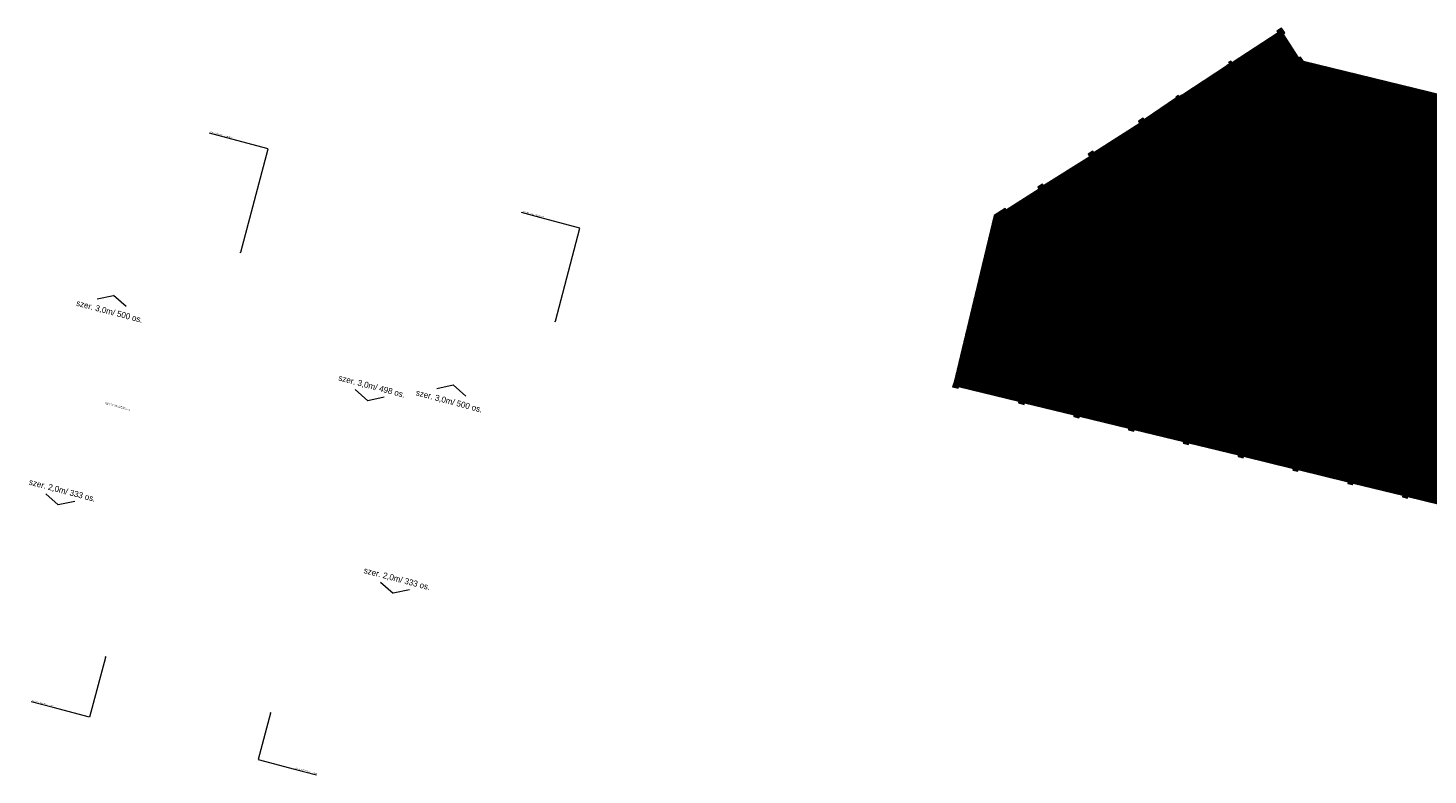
# Model space of a CAD drawing. Header units: millimetres. Extents: x -176817 to 18864955, y -12996033 to 201123.
# Tile 1 of 256: x -176817 to 9349, y 65339 to 164656. Entities that reach past the tile are written whole.
import ezdxf
from ezdxf.enums import TextEntityAlignment as Align

# ---------------------------------------------------------------- set-up
doc = ezdxf.new("R2010")
doc.units = ezdxf.units.MM
doc.header["$MEASUREMENT"] = 0
for name, color, linetype in [('292-PPOŻ - Linie', 7, 'Continuous'), ('295-PPOŻ - Opisy', 7, 'Continuous'), ('297-A Opisy PW', 7, 'Continuous')]:
    doc.layers.add(name, color=color, linetype=linetype)
doc.styles.add('STYL_AUTOMATYCZNY_1', font='txt')
doc.styles.add('STYL_AUTOMATYCZNY_3', font='arial.ttf')
doc.styles.add('STYL_AUTOMATYCZNY_4', font='arial.ttf')

# ---------------------------------------------------------------- blocks, each defined once
blk = doc.blocks.new('Etykieta_1_2', base_point=(-144566, 73638))
at = {"layer": '295-PPOŻ - Opisy', "linetype": 'Continuous', "lineweight": 0}
blk.add_hatch(color=1, dxfattribs=at).paths.add_polyline_path([(-144566, 73638), (-144614, 73554), (-144566, 73541)])
at = {"layer": '295-PPOŻ - Opisy', "color": 1, "linetype": 'Continuous', "lineweight": 0}
for p, q in [((-144590, 73547), (-146215, 67389)), ((-144566, 73638), (-144614, 73554)), ((-144566, 73541), (-144614, 73554)), ((-144566, 73638), (-144566, 73541)), ((-146215, 67389), (-141381, 66113)), ((-141381, 66113), (-138447, 65339))]:
    blk.add_line(p, q, dxfattribs=at)
at = {"layer": '295-PPOŻ - Opisy', "color": 1, "lineweight": 0, "insert": (-141352, 66082), "char_height": 102.914, "attachment_point": 7, "rotation": 345.21803, "line_spacing_factor": 0.918841, "style": 'STYL_AUTOMATYCZNY_3'}
blk.add_mtext('\\A1;{\\pql;\\fArial|b0|i0|c238|p0;\\W1.000000;LICZBA UŻYTKOWNIKÓW: 1os./ 1m2: \\fArial|b1|i0|c238|p0;\\W1.000000;180 os.\\P\\pql;\\fArial|b0|i0|c238|p0;\\W1.000000;WYMAGANA SZER. EWAKUACJI: \\fArial|b1|i0|c238|p0;\\W1.000000;1,08m}', dxfattribs=at)
blk = doc.blocks.new('Etykieta_2_2', base_point=(-166505, 81072))
at = {"layer": '295-PPOŻ - Opisy', "linetype": 'Continuous', "lineweight": 0}
blk.add_hatch(color=1, dxfattribs=at).paths.add_polyline_path([(-166505, 81072), (-166553, 80988), (-166505, 80975)])
at = {"layer": '295-PPOŻ - Opisy', "color": 1, "linetype": 'Continuous', "lineweight": 0}
for p, q in [((-166529, 80981), (-168628, 73028)), ((-166505, 81072), (-166553, 80988)), ((-166505, 80975), (-166553, 80988)), ((-166505, 81072), (-166505, 80975)), ((-173462, 74303), (-176396, 75077)), ((-168628, 73028), (-173462, 74303))]:
    blk.add_line(p, q, dxfattribs=at)
at = {"layer": '295-PPOŻ - Opisy', "color": 1, "lineweight": 0, "insert": (-176367, 75046), "char_height": 102.914, "attachment_point": 7, "rotation": 345.21803, "line_spacing_factor": 0.918841, "style": 'STYL_AUTOMATYCZNY_3'}
blk.add_mtext('\\A1;{\\pql;\\fArial|b0|i0|c238|p0;\\W1.000000;LICZBA UŻYTKOWNIKÓW: 1os./ 1m2: \\fArial|b1|i0|c238|p0;\\W1.000000;1\\fArial|b1|i0|c238|p0;\\W1.000000;53\\fArial|b1|i0|c238|p0;\\W1.000000; os.\\P\\pql;\\fArial|b0|i0|c238|p0;\\W1.000000;WYMAGANA SZER. EWAKUACJI: \\fArial|b1|i0|c238|p0;\\W1.000000;0,9\\fArial|b1|i0|c238|p0;\\W1.000000;2\\fArial|b1|i0|c238|p0;\\W1.000000;m}', dxfattribs=at)
blk = doc.blocks.new('Etykieta_3_2', base_point=(-106706, 125602))
at = {"layer": '295-PPOŻ - Opisy', "linetype": 'Continuous', "lineweight": 0}
blk.add_hatch(color=1, dxfattribs=at).paths.add_polyline_path([(-106706, 125602), (-106658, 125686), (-106706, 125699)])
at = {"layer": '295-PPOŻ - Opisy', "color": 1, "linetype": 'Continuous', "lineweight": 0}
for p, q in [((-108252, 139338), (-111186, 140113)), ((-103418, 138063), (-108252, 139338)), ((-106682, 125692), (-103418, 138063)), ((-106706, 125699), (-106658, 125686)), ((-106706, 125602), (-106706, 125699)), ((-106706, 125602), (-106658, 125686))]:
    blk.add_line(p, q, dxfattribs=at)
at = {"layer": '295-PPOŻ - Opisy', "color": 1, "lineweight": 0, "insert": (-111157, 140082), "char_height": 102.914, "attachment_point": 7, "rotation": 345.21803, "line_spacing_factor": 0.918841, "style": 'STYL_AUTOMATYCZNY_3'}
blk.add_mtext('\\A1;{\\pql;\\fArial|b0|i0|c238|p0;\\W1.000000;LICZBA UŻYTKOWNIKÓW: 1os./ 1m2: \\fArial|b1|i0|c238|p0;\\W1.000000;180 os.\\P\\pql;\\fArial|b0|i0|c238|p0;\\W1.000000;WYMAGANA SZER. EWAKUACJI: \\fArial|b1|i0|c238|p0;\\W1.000000;1,08m}', dxfattribs=at)
blk = doc.blocks.new('Etykieta_4_2', base_point=(-148544, 134768))
at = {"layer": '295-PPOŻ - Opisy', "linetype": 'Continuous', "lineweight": 0}
blk.add_hatch(color=1, dxfattribs=at).paths.add_polyline_path([(-148544, 134768), (-148496, 134852), (-148545, 134864)])
at = {"layer": '295-PPOŻ - Opisy', "color": 1, "linetype": 'Continuous', "lineweight": 0}
for p, q in [((-149726, 149886), (-152660, 150660)), ((-144891, 148610), (-149726, 149886)), ((-148520, 134858), (-144891, 148610)), ((-148545, 134864), (-148496, 134852)), ((-148544, 134768), (-148545, 134864)), ((-148544, 134768), (-148496, 134852))]:
    blk.add_line(p, q, dxfattribs=at)
at = {"layer": '295-PPOŻ - Opisy', "color": 1, "lineweight": 0, "insert": (-152631, 150629), "char_height": 102.914, "attachment_point": 7, "rotation": 345.21803, "line_spacing_factor": 0.918841, "style": 'STYL_AUTOMATYCZNY_3'}
blk.add_mtext('\\A1;{\\pql;\\fArial|b0|i0|c238|p0;\\W1.000000;LICZBA UŻYTKOWNIKÓW: 1os./ 1m2: \\fArial|b1|i0|c238|p0;\\W1.000000;187 os.\\P\\pql;\\fArial|b0|i0|c238|p0;\\W1.000000;WYMAGANA SZER. EWAKUACJI: \\fArial|b1|i0|c238|p0;\\W1.000000;1,12m}', dxfattribs=at)
blk = doc.blocks.new('Symbol wejścia 27[639]_2', base_point=(-170597, 101710))
at = {"layer": '295-PPOŻ - Opisy', "color": 1, "linetype": 'Continuous', "lineweight": 0}
for p in [(-174465, 102730), (-170597, 101710)]:
    blk.add_line(p, (-172786, 101253), dxfattribs=at)
at = {"layer": '295-PPOŻ - Opisy', "color": 1, "lineweight": 0, "style": 'STYL_AUTOMATYCZNY_1'}
blk.add_attdef('txt', text='', height=800, rotation=345.21803, dxfattribs=at).set_placement((-172250, 103185), align=Align.MIDDLE_CENTER)
blk = doc.blocks.new('Symbol wejścia 27[640]_2', base_point=(-126081, 89963))
at = {"layer": '295-PPOŻ - Opisy', "color": 1, "linetype": 'Continuous', "lineweight": 0}
for p in [(-129949, 90984), (-126081, 89963)]:
    blk.add_line(p, (-128270, 89506), dxfattribs=at)
at = {"layer": '295-PPOŻ - Opisy', "color": 1, "lineweight": 0, "style": 'STYL_AUTOMATYCZNY_1'}
blk.add_attdef('txt', text='', height=800, rotation=345.21803, dxfattribs=at).set_placement((-127734, 91438), align=Align.MIDDLE_CENTER)
blk = doc.blocks.new('Symbol wejścia 27[641]_2', base_point=(-163757, 127631))
at = {"layer": '295-PPOŻ - Opisy', "color": 1, "linetype": 'Continuous', "lineweight": 0}
for p in [(-167625, 128652), (-163757, 127631)]:
    blk.add_line(p, (-165436, 129109), dxfattribs=at)
at = {"layer": '295-PPOŻ - Opisy', "color": 1, "lineweight": 0, "style": 'STYL_AUTOMATYCZNY_1'}
blk.add_attdef('txt', text='', height=800, rotation=345.21803, dxfattribs=at).set_placement((-165971, 126979), align=Align.MIDDLE_CENTER)
blk = doc.blocks.new('Symbol wejścia 27[642]_2', base_point=(-129440, 115559))
at = {"layer": '295-PPOŻ - Opisy', "color": 1, "linetype": 'Continuous', "lineweight": 0}
for p in [(-133307, 116580), (-129440, 115559)]:
    blk.add_line(p, (-131629, 115103), dxfattribs=at)
at = {"layer": '295-PPOŻ - Opisy', "color": 1, "lineweight": 0, "style": 'STYL_AUTOMATYCZNY_1'}
blk.add_attdef('txt', text='', height=800, rotation=345.21803, dxfattribs=at).set_placement((-131093, 117034), align=Align.MIDDLE_CENTER)
blk = doc.blocks.new('Symbol wejścia 27[643]_2', base_point=(-118596, 115714))
at = {"layer": '295-PPOŻ - Opisy', "color": 1, "linetype": 'Continuous', "lineweight": 0}
for p in [(-122463, 116735), (-118596, 115714)]:
    blk.add_line(p, (-120275, 117192), dxfattribs=at)
at = {"layer": '295-PPOŻ - Opisy', "color": 1, "lineweight": 0, "style": 'STYL_AUTOMATYCZNY_1'}
blk.add_attdef('txt', text='', height=800, rotation=345.21803, dxfattribs=at).set_placement((-120810, 115063), align=Align.MIDDLE_CENTER)

msp = doc.modelspace()

# ---------------------------------------------------------------- hatches: boundary and pattern name
at = {"layer": '292-PPOŻ - Linie', "linetype": 'Continuous', "lineweight": 0}
h = msp.add_hatch(dxfattribs=at)
h.set_pattern_fill('Bloczki_ceramiczne_0002', color=9, style=0, pattern_type=2)
h.set_pattern_definition([(45, (0, 0), (-31.819805, 31.819805), [])])
h.paths.add_polyline_path([(-53660, 117540), (-53900, 116940), (-53120, 116750), (-53070, 116980), (-45050, 115020), (-45100, 114800), (-44370, 114620), (-44320, 114840), (-37710, 113220), (-37760, 113000), (-37060, 112830), (-37010, 113050), (-30430, 111450), (-30490, 111230), (-29790, 111060), (-29730, 111270), (-23140, 109670), (-23200, 109450), (-22510, 109280), (-22460, 109500), (-15850, 107890), (-15910, 107670), (-15230, 107500), (-15170, 107720), (-8550, 106100), (-8610, 105880), (-7960, 105720), (-7900, 105940), (-1260, 104320), (-1320, 104100), (-670, 103940), (-620, 104160), (6010, 102550), (5950, 102320), (6610, 102160), (6660, 102380), (10850, 101360), (10800, 101140), (11480, 100970), (11540, 101190), (17660, 99700), (17600, 99470), (18190, 99330), (18240, 99530), (25030, 97870), (24990, 97670), (25279.65, 97598.58), (25720, 97490), (27660, 105460), (40230, 102370), (42040, 110060), (42200, 110020), (43220, 114160), (35116.46, 116153.83), (30580, 117270), (31630, 121580), (31400, 121640), (33126.65, 128727.26), (33370, 128670), (33530, 129350), (33300, 129430), (35026.87, 136498.21), (35270, 136440), (35440, 137150), (35210, 137210), (36917.06, 144249), (37160, 144190), (37330, 144890), (37100, 144950), (38827.06, 152059), (39070, 152000), (39240, 152700), (39010, 152760), (39656.56, 155446.91), (39900, 155390), (40069.46, 156114.91), (39249.18, 156315.63), (39200.76, 156117.12), (32590, 157750), (32632.02, 157934.89), (31891.94, 158115.99), (31846.93, 157926.19), (31382.54, 155967.62), (27682.62, 156833.99), (28150, 158830), (25771, 159387.06), (25822.98, 159601.1), (25123.69, 159772.23), (25080, 159580), (20920.91, 160567.08), (20974.54, 160787.55), (20234.79, 160968.57), (20060, 160250), (20294.41, 160173.86), (18750, 153860), (-7210, 160210), (-7600, 160800), (-7808.55, 160662.14), (-9909.98, 163874.32), (-9700, 164010), (-10117.4, 164655.98), (-10740, 164250), (-10590, 164020), (-16710, 160040), (-16850, 160260), (-17147.51, 160064.91), (-17047.11, 159910.97), (-17359.73, 159707.08), (-17322.91, 159650.94), (-23400, 155680), (-23441.33, 155740.62), (-23747.89, 155540.68), (-23852, 155700.29), (-24170, 155490), (-24083.62, 155359.35), (-28380, 152430), (-28530, 152650), (-29130, 152250), (-28953.45, 151962.35), (-35070, 148070), (-35210, 148290), (-35840, 147870), (-35625.58, 147506.07), (-41790, 143690), (-41920, 143900), (-42520, 143510), (-42362.96, 143241.75), (-46750, 140450), (-46890, 140670), (-48320, 139740)])

# ---------------------------------------------------------------- linework, layer by layer
at = {"layer": '292-PPOŻ - Linie', "color": 7, "linetype": 'Continuous', "lineweight": 0, "flags": 128}
msp.add_lwpolyline([(18750, 153860), (-7210, 160210), (-7600, 160800), (-7808.55, 160662.14), (-9909.98, 163874.32), (-9700, 164010), (-10117.4, 164655.98), (-10740, 164250), (-10590, 164020), (-16710, 160040), (-16850, 160260), (-17147.51, 160064.91), (-17047.11, 159910.97), (-17359.73, 159707.08), (-17322.91, 159650.94), (-23400, 155680), (-23441.33, 155740.62), (-23747.89, 155540.68), (-23852, 155700.29), (-24170, 155490), (-24083.62, 155359.35), (-28380, 152430), (-28530, 152650), (-29130, 152250), (-28953.45, 151962.35), (-35070, 148070), (-35210, 148290), (-35840, 147870), (-35625.58, 147506.07), (-41790, 143690), (-41920, 143900), (-42520, 143510), (-42362.96, 143241.75), (-46750, 140450), (-46890, 140670), (-48320, 139740), (-53660, 117540), (-53900, 116940), (-53120, 116750), (-53070, 116980), (-45050, 115020), (-45100, 114800), (-44370, 114620), (-44320, 114840), (-37710, 113220), (-37760, 113000), (-37060, 112830), (-37010, 113050), (-30430, 111450), (-30490, 111230), (-29790, 111060), (-29730, 111270), (-23140, 109670), (-23200, 109450), (-22510, 109280), (-22460, 109500), (-15850, 107890), (-15910, 107670), (-15230, 107500), (-15170, 107720), (-8550, 106100), (-8610, 105880), (-7960, 105720), (-7900, 105940), (-1260, 104320), (-1320, 104100), (-670, 103940), (-620, 104160), (6010, 102550), (5950, 102320), (6610, 102160), (6660, 102380), (10850, 101360)], dxfattribs=at)

# ---------------------------------------------------------------- block references
at = {"layer": '295-PPOŻ - Opisy', "color": 1, "linetype": 'Continuous', "lineweight": 0}
for name, p in [('Etykieta_4_2', (-148544.18, 134767.84)), ('Etykieta_3_2', (-106705.69, 125602.06)), ('Etykieta_2_2', (-166505.06, 81071.6)), ('Etykieta_1_2', (-144566.28, 73637.52))]:
    msp.add_blockref(name, p, dxfattribs=at)
for name, p, values in [('Symbol wejścia 27[641]_2', (-163757, 127631.35), {'txt': 'szer. 3,0m/ 500 os.'}), ('Symbol wejścia 27[642]_2', (-129439.88, 115559.14), {'txt': 'szer. 3,0m/ 498 os.'}), ('Symbol wejścia 27[643]_2', (-118595.83, 115714.46), {'txt': 'szer. 3,0m/ 500 os.'}), ('Symbol wejścia 27[639]_2', (-170597.09, 101709.6), {'txt': 'szer. 2,0m/ 333 os.'}), ('Symbol wejścia 27[640]_2', (-126081.09, 89962.96), {'txt': 'szer. 2,0m/ 333 os.'})]:
    msp.add_blockref(name, p, dxfattribs=at).add_auto_attribs(values)

# ---------------------------------------------------------------- texts
at = {"layer": '297-A Opisy PW', "color": 1, "linetype": 'Continuous', "lineweight": 0, "insert": (-166587.79, 114949.62), "char_height": 100, "attachment_point": 1, "rotation": 345.2180339, "style": 'STYL_AUTOMATYCZNY_4'}
msp.add_mtext('\\A1;{\\pql;\\fArial|b0|i0|c238|p0;\\W1.000000;LICZBA UŻYTKOWNIKÓW: 1os./ 1m2:\\fArial|b0|i0|c238|p0;\\W1.000000; \\fArial|b1|i0|c238|p0;\\W1.000000;1991 os.\\P\\pql;\\fArial|b0|i0|c238|p0;\\W1.000000;WYMAGANA SZER. DROGI EWAKUACYJNEJ: \\fArial|b1|i0|c238|p0;\\W1.000000;11,94\\fArial|b1|i0|c238|p0;\\W1.000000;m\\P\\pql;\\fArial|b0|i0|c238|p0;\\W1.000000;}', dxfattribs=at)

doc.saveas('drawing.dxf')
